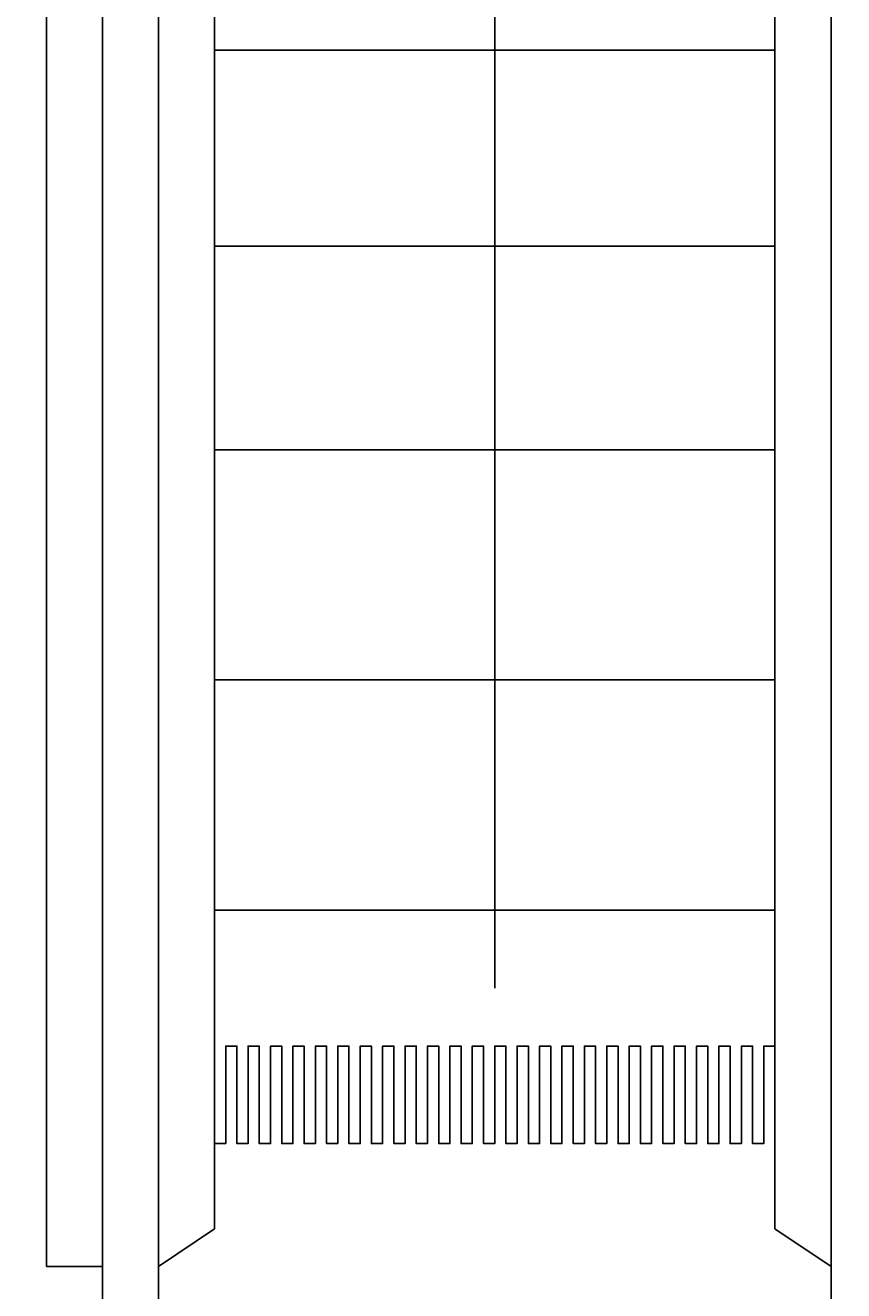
# Model space of a CAD drawing. Header units: centimetres. Extents: x -228435 to 46820, y -89367 to 152985.
# Tile 94 of 252: x -16553 to -15092, y 36812 to 39070. Entities that reach past the tile are written whole.
import ezdxf

# ---------------------------------------------------------------- set-up
doc = ezdxf.new("R2010")
doc.units = ezdxf.units.CM
doc.header["$LTSCALE"] = 50
doc.header["$PDMODE"] = 35
doc.header["$PDSIZE"] = 0.1
doc.linetypes.add('Osie rzutów$0$DASHDOT2', pattern=[12.7, 6.35, -3.175, 0, -3.175])
doc.layers.get('0').update_dxf_attribs({"color": 8})
doc.layers.get('DEFPOINTS').update_dxf_attribs({"color": 8})
for name, color, linetype in [('ARCH_INFO_SCHODY_IST', 8, 'Continuous'), ('ARCH_SCHODY_IST', 8, 'Continuous'), ('ARCH_WIDOK_INNE_IST', 8, 'Continuous'), ('Kondygnacja  -0_5$0$ARCH_INFO_SCHODY_IST', 8, 'Continuous'), ('Kondygnacja  -0_5$0$ARCH_SCHODY_IST', 8, 'Continuous'), ('Osie rzutów$0$ARCH_INFO_OSIE_IST', 8, 'Osie rzutów$0$DASHDOT2'), ('Osie rzutów$0$ARCH_INFO_OSIE_OPISY_IST', 8, 'Continuous')]:
    doc.layers.add(name, color=color, linetype=linetype)
doc.layers.add('Kondygnacja  -0_5$0$ARCH_INFO_WYMIARY', color=8, linetype='Continuous', lineweight=9)
doc.styles.add('Kondygnacja  -0_5$0$Romans', font='Romans.shx', dxfattribs={"width": 0.7})
doc.dimstyles.new('Kondygnacja  -0_5$0$Wymiary 1-100', dxfattribs={"dimtxt": 12, "dimasz": 10, "dimexe": 5, "dimexo": 0, "dimgap": 4, "dimtad": 1, "dimrnd": 0.5, "dimzin": 12, "dimdsep": 46, "dimtxsty": 'Kondygnacja  -0_5$0$Romans', "dimblk": 'Kondygnacja  -0_5$0$_Oblique', "dimcen": 10, "dimdle": 10, "dimclrt": 55, "dimazin": 0, "dimtfac": 1, "dimtmove": 1, "dimatfit": 3, "dimfxl": 0, "dimtolj": 1, "dimtzin": 0, "dimarcsym": 0})

# ---------------------------------------------------------------- blocks, each defined once
blk = doc.blocks.new('Osie rzutów')
at = {"layer": 'Osie rzutów$0$ARCH_INFO_OSIE_IST', "ltscale": 10}
blk.add_line((10460, 12510), (10460, 4623.26), dxfattribs=at)
blk = doc.blocks.new('schody połówka')
at = {"layer": 'ARCH_INFO_SCHODY_IST', "elevation": 0}
for points in [[(272.5, -1564.8), (272.5, -1146.23), (237.29, -1180.16)], [(272.5, -1564.8), (272.5, -1146.23), (307.71, -1180.16)]]:
    blk.add_lwpolyline(points, dxfattribs=at)
at = {"layer": 'ARCH_SCHODY_IST'}
for p, q in [((192.5, -1614.5), (192.5, -1117.06)), ((202.5, -1675.26), (202.5, -1129.46)), ((212.5, -1675.26), (212.5, -1131.85)), ((222.5, -1607.76), (222.5, -1134.25)), ((322.5, -1607.76), (322.5, -1158.21)), ((332.5, -1675.26), (332.5, -1160.6)), ((222.5, -1397.41), (322.5, -1397.41)), ((222.5, -1432.41), (322.5, -1432.41)), ((222.5, -1468.72), (322.5, -1468.72)), ((222.5, -1509.81), (322.5, -1509.81)), ((222.5, -1550.9), (322.5, -1550.9)), ((222.5, -1607.76), (212.5, -1614.5)), ((322.5, -1607.76), (332.5, -1614.5)), ((202.5, -1614.5), (192.5, -1614.5))]:
    blk.add_line(p, q, dxfattribs=at)
at = {"layer": 'ARCH_WIDOK_INNE_IST'}
blk.add_lwpolyline([(222.5, -1592.55), (224.5, -1592.55), (224.5, -1575.17), (226.5, -1575.17), (226.5, -1592.55), (228.5, -1592.55), (228.5, -1575.17), (230.5, -1575.17), (230.5, -1592.55), (232.5, -1592.55), (232.5, -1575.17), (234.5, -1575.17), (234.5, -1592.55), (236.5, -1592.55), (236.5, -1575.17), (238.5, -1575.17), (238.5, -1592.55), (240.5, -1592.55), (240.5, -1575.17), (242.5, -1575.17), (242.5, -1592.55), (244.5, -1592.55), (244.5, -1575.17), (246.5, -1575.17), (246.5, -1592.55), (248.5, -1592.55), (248.5, -1575.17), (250.5, -1575.17), (250.5, -1592.55), (252.5, -1592.55), (252.5, -1575.17), (254.5, -1575.17), (254.5, -1592.55), (256.5, -1592.55), (256.5, -1575.17), (258.5, -1575.17), (258.5, -1592.55), (260.5, -1592.55), (260.5, -1575.17), (262.5, -1575.17), (262.5, -1592.55), (264.5, -1592.55), (264.5, -1575.17), (266.5, -1575.17), (266.5, -1592.55), (268.5, -1592.55), (268.5, -1575.17), (270.5, -1575.17), (270.5, -1592.55), (272.5, -1592.55), (272.5, -1575.17), (274.5, -1575.17), (274.5, -1592.55), (276.5, -1592.55), (276.5, -1575.17), (278.5, -1575.17), (278.5, -1592.55), (280.5, -1592.55), (280.5, -1575.17), (282.5, -1575.17), (282.5, -1592.55), (284.5, -1592.55), (284.5, -1575.17), (286.5, -1575.17), (286.5, -1592.55), (288.5, -1592.55), (288.5, -1575.17), (290.5, -1575.17), (290.5, -1592.55), (292.5, -1592.55), (292.5, -1575.17), (294.5, -1575.17), (294.5, -1592.55), (296.5, -1592.55), (296.5, -1575.17), (298.5, -1575.17), (298.5, -1592.55), (300.5, -1592.55), (300.5, -1575.17), (302.5, -1575.17), (302.5, -1592.55), (304.5, -1592.55), (304.5, -1575.17), (306.5, -1575.17), (306.5, -1592.55), (308.5, -1592.55), (308.5, -1575.17), (310.5, -1575.17), (310.5, -1592.55), (312.5, -1592.55), (312.5, -1575.17), (314.5, -1575.17), (314.5, -1592.55), (316.5, -1592.55), (316.5, -1575.17), (318.5, -1575.17), (318.5, -1592.55), (320.5, -1592.55), (320.5, -1575.17), (322.5, -1575.17)], dxfattribs=at)
blk = doc.blocks.new('Kondygnacja  -0_5$0$_Oblique')
at = {"color": 0, "linetype": 'ByBlock', "lineweight": -2}
blk.add_line((-0.5, -0.5), (0.5, 0.5), dxfattribs=at)
blk = doc.blocks.new('*D212')
at = {"layer": 'DEFPOINTS', "color": 0}
for p in [(-30586.3, 81900), (-30681.1, 12489.5), (9064, 12489.5)]:
    blk.add_point(p, dxfattribs=at)
at = {"layer": 'Kondygnacja  -0_5$0$ARCH_INFO_WYMIARY', "color": 0, "lineweight": -2}
for p, q in [((-30673.1, 81900), (-30686.1, 81900)), ((-30681.1, 81910), (-30681.1, 12479.5)), ((-30673.1, 12489.5), (-30686.1, 12489.5))]:
    blk.add_line(p, q, dxfattribs=at)
at = {"layer": 'Kondygnacja  -0_5$0$ARCH_INFO_WYMIARY', "color": 0, "lineweight": -2, "xscale": 10, "yscale": 10, "zscale": 10}
for p, rotation in [((-30681.1, 81900), 90), ((-30681.1, 12489.5), 270)]:
    blk.add_blockref('Kondygnacja  -0_5$0$_Oblique', p, dxfattribs=dict(at, rotation=rotation))
at = {"layer": 'Kondygnacja  -0_5$0$ARCH_INFO_WYMIARY', "color": 55, "insert": (-30691.1, 47194.8), "char_height": 12, "attachment_point": 5, "rotation": 90, "style": 'Kondygnacja  -0_5$0$Romans'}
blk.add_mtext('\\A1;69410.5', dxfattribs=at)

msp = doc.modelspace()

# ---------------------------------------------------------------- linework, layer by layer
at = {"layer": 'Kondygnacja  -0_5$0$ARCH_INFO_SCHODY_IST', "elevation": 0}
msp.add_lwpolyline([(-15715, 37491.037), (-15715, 49194.742), (-16067.143, 48855.417)], dxfattribs=at)
at = {"layer": 'Kondygnacja  -0_5$0$ARCH_SCHODY_IST'}
for p, q in [((-16515, 36854.984), (-16515, 46629.519)), ((-16415, 36247.409, 0), (-16415, 46605.561, 0)), ((-16315, 36247.409, 0), (-16315, 46581.603, 0)), ((-16215, 36922.431), (-16215, 46557.644)), ((-15215, 36922.431), (-15215, 46318.061)), ((-15115, 36247.409, 0), (-15115, 46294.103, 0))]:
    msp.add_line(p, q, dxfattribs=at)

# ---------------------------------------------------------------- block references
at = {"xscale": 10, "yscale": 10, "zscale": 10}
msp.add_blockref('schody połówka', (-18440, 53000.042), dxfattribs=at)
at = {"layer": 'Osie rzutów$0$ARCH_INFO_OSIE_OPISY_IST', "xscale": 10, "yscale": 10, "zscale": 10}
msp.add_blockref('Osie rzutów', (-121140, -45000), dxfattribs=at)

# ---------------------------------------------------------------- dimensions: what is measured, and where the dimension line sits
at = {"layer": 'Kondygnacja  -0_5$0$ARCH_INFO_WYMIARY'}
dim = msp.add_linear_dim(base=(-30681.114, 12489.5), p1=(-30586.301, 81900), p2=(9064, 12489.5), angle=90, dimstyle='Kondygnacja  -0_5$0$Wymiary 1-100', dxfattribs=at)
dim.commit()
dim.dimension.update_dxf_attribs({"geometry": '*D212', "text_midpoint": (-30691.114, 47194.75)})

doc.saveas('drawing.dxf')
